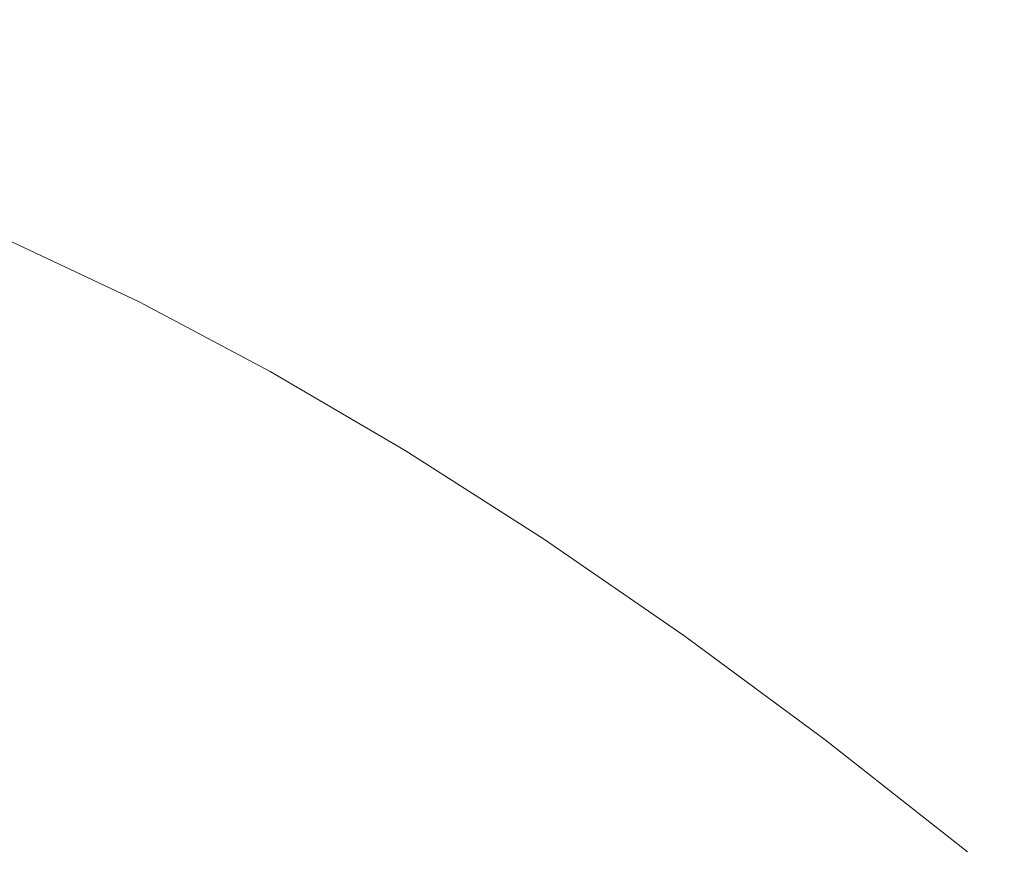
# Model space of a CAD drawing. Header units: millimetres. Extents: x 8 to 436, y 12 to 764.
# Tile 248 of 256: x 375.281 to 375.578, y 277.105 to 277.356. Entities that reach past the tile are written whole.
import ezdxf

# ---------------------------------------------------------------- set-up
doc = ezdxf.new("R2010")
doc.units = ezdxf.units.MM

msp = doc.modelspace()

# ---------------------------------------------------------------- linework, layer by layer
at = {"color": 252, "linetype": 'Continuous', "lineweight": 0, "flags": 128}
msp.add_lwpolyline([(375.56678, 277.1044), (375.52392, 277.13814), (375.4812, 277.1697), (375.43888, 277.19887), (375.39723, 277.22548), (375.35649, 277.24936), (375.31693, 277.27037), (375.27878, 277.28837), (375.24229, 277.30326), (375.20767, 277.31494), (375.17514, 277.32335), (375.1449, 277.32842), (375.11714, 277.33014), (375.09203, 277.32848), (375.06972, 277.32346), (375.05034, 277.31511), (375.03403, 277.30348), (375.02088, 277.28864), (375.01097, 277.27069)], dxfattribs=at)
at = {"color": 7, "linetype": 'Continuous', "lineweight": 30}
msp.add_open_spline([(375.31925, 278.98731), (375.31917, 278.98728), (375.31897, 278.98717), (375.32204, 278.9885), (375.32894, 278.99058), (375.34033, 278.99297), (375.35486, 278.99485), (375.37339, 278.99601), (375.39545, 278.99606), (375.42129, 278.99472), (375.45083, 278.9917), (375.48395, 278.98678), (375.52048, 278.97977), (375.56024, 278.97049), (375.60305, 278.95885), (375.64863, 278.94476), (375.69666, 278.9282), (375.7471, 278.90914), (375.79986, 278.88756), (375.85518, 278.86327), (375.91275, 278.8363), (375.97223, 278.80674), (376.0333, 278.7747), (376.09559, 278.7403), (376.15876, 278.7037), (376.22268, 278.66495), (376.28744, 278.62403), (376.35314, 278.58085), (376.4197, 278.53541), (376.48678, 278.48793), (376.55402, 278.43863), (376.62107, 278.38775), (376.68759, 278.33554), (376.75341, 278.28211), (376.81862, 278.22743), (376.88331, 278.17143), (376.9474, 278.11415), (377.01064, 278.05582), (377.07275, 277.99668), (377.13347, 277.93699), (377.19255, 277.87698), (377.24978, 277.8169), (377.30522, 277.75669), (377.3588, 277.69648), (377.41046, 277.63632), (377.45994, 277.57653), (377.50716, 277.51725), (377.55202, 277.45861), (377.59444, 277.40078), (377.63433, 277.34391), (377.67157, 277.28822), (377.706, 277.23403), (377.73754, 277.18159), (377.76616, 277.13107), (377.7919, 277.08253), (377.81476, 277.03615), (377.83475, 276.9921), (377.85191, 276.95057), (377.86629, 276.91174), (377.87799, 276.87578), (377.88702, 276.84327), (377.89365, 276.81415), (377.8981, 276.78857), (377.90065, 276.76653), (377.90163, 276.74825), (377.9014, 276.73383), (377.90041, 276.72326), (377.89925, 276.71672), (377.89839, 276.71392), (377.89852, 276.71425), (377.89856, 276.71435)], degree=3, knots=[0, 0, 0, 0, 0.0074111, 0.0210418, 0.0354384, 0.0492701, 0.0629697, 0.0761424, 0.0894558, 0.1029597, 0.1166782, 0.1306159, 0.1447628, 0.1590991, 0.173598, 0.1882288, 0.2029858, 0.2176022, 0.2325062, 0.247646, 0.2629726, 0.2784352, 0.2939825, 0.3095643, 0.3251261, 0.3406247, 0.3561637, 0.371877, 0.3877206, 0.4036497, 0.4196189, 0.4355756, 0.4514685, 0.4672714, 0.4830545, 0.4989403, 0.5148961, 0.5308941, 0.5469055, 0.562892, 0.5788248, 0.594677, 0.6104309, 0.6262805, 0.6420731, 0.6578258, 0.6735382, 0.6892096, 0.7048395, 0.7204271, 0.7359719, 0.7514171, 0.7666699, 0.7818104, 0.7968369, 0.8117459, 0.8265338, 0.8411973, 0.855734, 0.8701442, 0.8844062, 0.8982222, 0.9120668, 0.9257799, 0.9393922, 0.9529588, 0.966549, 0.9802691, 0.9943065, 1, 1, 1, 1], dxfattribs=at)

doc.saveas('drawing.dxf')
